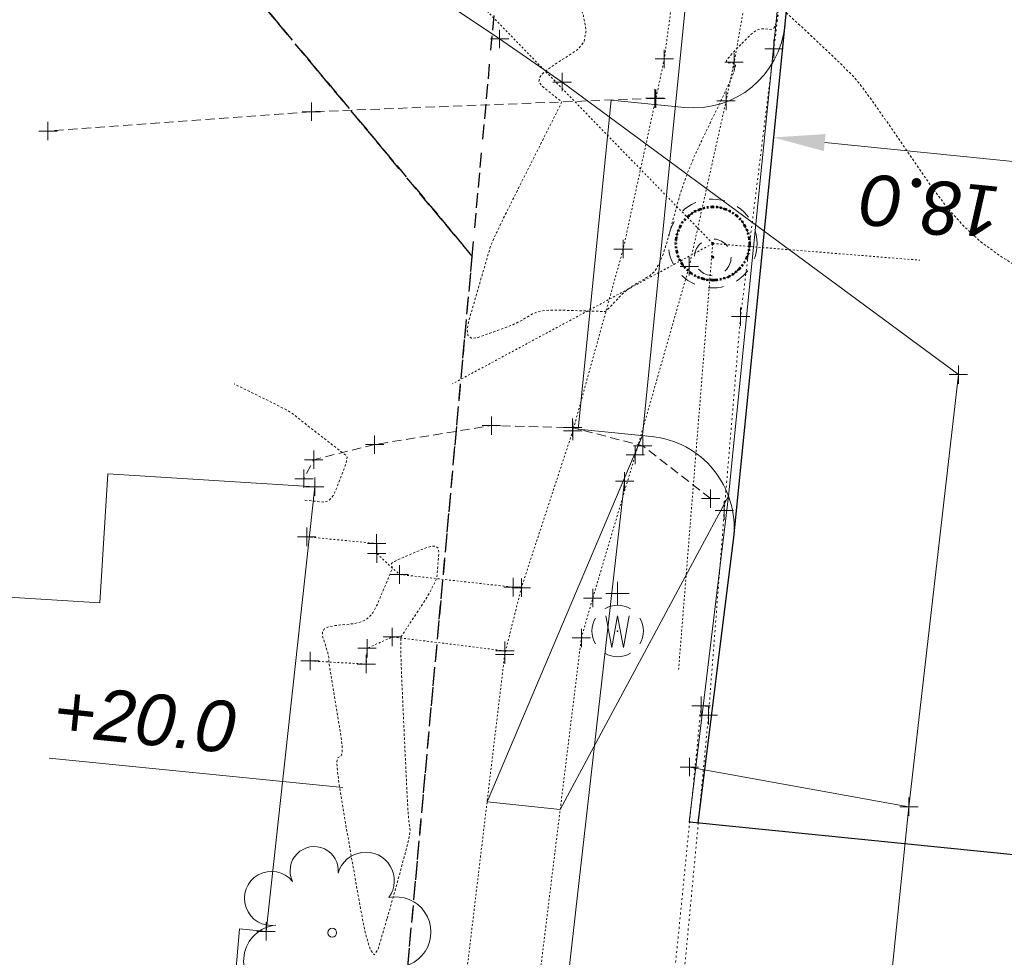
# Model space of a CAD drawing. Header units: feet. Extents: x 1620773 to 1693143, y 557267 to 607752.
# Tile 13 of 256: x 1620880 to 1620934, y 607235 to 607287. Entities that reach past the tile are written whole.
import ezdxf

# ---------------------------------------------------------------- set-up
doc = ezdxf.new("R2010")
doc.units = ezdxf.units.FT
doc.header["$MEASUREMENT"] = 0
for name, pattern in [('DASHED', [0.75, 0.5, -0.25]), ('DGN Style 1', [0.16325, 0.000271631, -0.162979]), ('DGN Style 2', [0.271631, 0.162979, -0.108652]), ('DGN Style 4', [0.434882, 0.217305, -0.108652, 0.000271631, -0.108652]), ('DGN Style 5', [0.190142, 0.081489, -0.108652]), ('DGN Style 6', [0.516643, 0.190142, -0.108652, 0.000271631, -0.108652, 0.000271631, -0.108652]), ('DGN Style 7', [0.543262, 0.244468, -0.108652, 0.081489, -0.108652]), ('drainage01', [1.6, 0.85, -0.75]), ('esmtshex', [4.75, 0.8, -0.325, -0.325, 0.8, -0.3, 0.8, -0.3, 0.8, -0.3]), ('gasex', [0]), ('HIDDEN2', [0.1875, 0.125, -0.0625]), ('rowex', [4.85, 0.8, -0.375, -0.375, 0.8, -0.3, 0.8, -0.3, 0.8, -0.3]), ('waterex', [0])]:
    doc.linetypes.add(name, pattern=pattern)
for name, color, linetype, lineweight in [('BD_X_Building', 241, 'Continuous', 0), ('DR_X_Cells', 151, 'DGN Style 2', 0), ('DR_X_Cells (Construction)', 151, 'DGN Style 2', 0), ('DR_X_Storm_Sewer', 151, 'DGN Style 5', 0), ('DT_X_Contour_Major', 1, 'HIDDEN2', 9), ('GK_Drainage_Nodes', 7, 'Continuous', 53), ('GK_Drainage_Nodes (Construction)', 7, 'Continuous', 53), ('PV_P_Curb', 120, 'Continuous', 13), ('PV_P_Drive', 230, 'Continuous', 13), ('PV_P_EOP', 7, 'Continuous', 30), ('PV_P_Walk', 241, 'Continuous', 13), ('PV_X_Curb', 120, 'DGN Style 1', 0), ('PV_X_Driveway', 1, 'DASHED', 0), ('PV_X_Walk', 120, 'DGN Style 5', 0), ('RW_X_Esmt_SH', 6, 'esmtshex', 30), ('RW_X_Fee_RW', 6, 'rowex', 30), ('SH_Text', 7, 'Continuous', 13), ('UT_X_Gas', 40, 'gasex', 0), ('UT_X_Water', 133, 'waterex', 0), ('UT_X_Water_Cells', 133, 'Continuous', 0), ('UT_X_Water_Cells (Construction)', 133, 'Continuous', 0), ('VG_X_Cells', 3, 'Continuous', 0)]:
    doc.layers.add(name, color=color, linetype=linetype, lineweight=lineweight)
doc.layers.add('SV_X_Shot_Marker (Construction)', color=40, linetype='Continuous', lineweight=0, transparency=0.5)
doc.styles.add('Label - LeftBottom', font='ariali.ttf', dxfattribs={"height": 0.14})
doc.styles.add('P_Slanted-Normal LS 0.50 Masked_0', font='calibrii.ttf')
doc.styles.add('P_Slanted-Normal LS 0.50_0', font='calibrii.ttf')
doc.dimstyles.new('~CivLbl_Leader_Line', dxfattribs={"dimtxt": 0.14, "dimasz": 0.35, "dimexe": 0.07, "dimexo": 0.07, "dimgap": 0.07, "dimtad": 1, "dimdec": 0, "dimzin": 11, "dimdsep": 46, "dimtxsty": 'P_Slanted-Normal LS 0.50_0', "dimcen": 0, "dimse1": 1, "dimse2": 1, "dimaunit": 1, "dimadec": 4, "dimazin": 2, "dimtfac": 1, "dimtdec": 0, "dimtofl": 0, "dimtmove": 1, "dimatfit": 1, "dimldrblk": 'NONE', "dimfxl": 1, "dimtolj": 1, "dimtzin": 11, "dimarcsym": 0})

# ---------------------------------------------------------------- blocks, each defined once
blk = doc.blocks.new('*D6')
at = {"layer": 'Defpoints', "color": 0, "linetype": 'Continuous', "transparency": 16777216}
for p in [(1620940.131, 607285.657), (1620921.459, 607279.966), (1620921.472, 607280.099)]:
    blk.add_point(p, dxfattribs=at)
at = {"layer": 'PV_P_EOP', "color": 7, "linetype": 'Continuous', "lineweight": 0, "transparency": 16777216}
for p, q in [((1620939.991, 607284.264), (1620939.253, 607276.909)), ((1620921.599, 607281.359), (1620921.612, 607281.492)), ((1620936.607, 607278.581), (1620924.258, 607279.82))]:
    blk.add_line(p, q, dxfattribs=at)
at = {"layer": 'PV_P_EOP', "color": 7, "linetype": 'Continuous', "transparency": 16777216}
for points in [[(1620924.212, 607279.355), (1620924.305, 607280.284), (1620921.472, 607280.099)], [(1620936.56, 607278.117), (1620936.654, 607279.046), (1620939.393, 607278.302)]]:
    blk.add_solid(points, dxfattribs=at)
at = {"layer": 'PV_P_EOP', "color": 0, "linetype": 'Continuous', "lineweight": 0, "transparency": 16777216, "insert": (1620930.15, 607276.38), "char_height": 2.8, "attachment_point": 5, "rotation": 174.274, "style": 'P_Slanted-Normal LS 0.50 Masked_0'}
blk.add_mtext('\\A1;18.0', dxfattribs=at)
blk = doc.blocks.new('_None')
blk = doc.blocks.new('SVPT_527')
at = {"layer": 'SV_X_Shot_Marker (Construction)', "transparency": 33554495}
for p, q in [((-0.025, 0), (0.025, 0)), ((0, 0.025), (0, -0.025))]:
    blk.add_line(p, q, dxfattribs=at)
blk.add_point((0, 0), dxfattribs=at)
blk = doc.blocks.new('SVPT_529')
at = {"layer": 'SV_X_Shot_Marker (Construction)', "transparency": 33554495}
for p, q in [((-0.025, 0), (0.025, 0)), ((0, 0.025), (0, -0.025))]:
    blk.add_line(p, q, dxfattribs=at)
blk.add_point((0, 0), dxfattribs=at)
blk = doc.blocks.new('SVPT_530')
at = {"layer": 'SV_X_Shot_Marker (Construction)', "transparency": 33554495}
for p, q in [((-0.025, 0), (0.025, 0)), ((0, 0.025), (0, -0.025))]:
    blk.add_line(p, q, dxfattribs=at)
blk.add_point((0, 0), dxfattribs=at)
blk = doc.blocks.new('SVPT_531')
at = {"layer": 'SV_X_Shot_Marker (Construction)', "transparency": 33554495}
for p, q in [((-0.025, 0), (0.025, 0)), ((0, 0.025), (0, -0.025))]:
    blk.add_line(p, q, dxfattribs=at)
blk.add_point((0, 0), dxfattribs=at)
blk = doc.blocks.new('SVPT_532')
at = {"layer": 'SV_X_Shot_Marker (Construction)', "transparency": 33554495}
for p, q in [((-0.025, 0), (0.025, 0)), ((0, 0.025), (0, -0.025))]:
    blk.add_line(p, q, dxfattribs=at)
blk.add_point((0, 0), dxfattribs=at)
blk = doc.blocks.new('SVPT_533')
at = {"layer": 'SV_X_Shot_Marker (Construction)', "transparency": 33554495}
for p, q in [((-0.025, 0), (0.025, 0)), ((0, 0.025), (0, -0.025))]:
    blk.add_line(p, q, dxfattribs=at)
blk.add_point((0, 0), dxfattribs=at)
blk = doc.blocks.new('SVPT_534')
at = {"layer": 'SV_X_Shot_Marker (Construction)', "transparency": 33554495}
for p, q in [((-0.025, 0), (0.025, 0)), ((0, 0.025), (0, -0.025))]:
    blk.add_line(p, q, dxfattribs=at)
blk.add_point((0, 0), dxfattribs=at)
blk = doc.blocks.new('SVPT_535')
at = {"layer": 'SV_X_Shot_Marker (Construction)', "transparency": 33554495}
for p, q in [((-0.025, 0), (0.025, 0)), ((0, 0.025), (0, -0.025))]:
    blk.add_line(p, q, dxfattribs=at)
blk.add_point((0, 0), dxfattribs=at)
blk = doc.blocks.new('SVPT_536')
at = {"layer": 'SV_X_Shot_Marker (Construction)', "transparency": 33554495}
for p, q in [((-0.025, 0), (0.025, 0)), ((0, 0.025), (0, -0.025))]:
    blk.add_line(p, q, dxfattribs=at)
blk.add_point((0, 0), dxfattribs=at)
blk = doc.blocks.new('SVPT_537')
at = {"layer": 'SV_X_Shot_Marker (Construction)', "transparency": 33554495}
for p, q in [((-0.025, 0), (0.025, 0)), ((0, 0.025), (0, -0.025))]:
    blk.add_line(p, q, dxfattribs=at)
blk.add_point((0, 0), dxfattribs=at)
blk = doc.blocks.new('SVPT_538')
at = {"layer": 'SV_X_Shot_Marker (Construction)', "transparency": 33554495}
for p, q in [((-0.025, 0), (0.025, 0)), ((0, 0.025), (0, -0.025))]:
    blk.add_line(p, q, dxfattribs=at)
blk.add_point((0, 0), dxfattribs=at)
blk = doc.blocks.new('SVPT_539')
at = {"layer": 'SV_X_Shot_Marker (Construction)', "transparency": 33554495}
for p, q in [((0, 0.025), (0, -0.025)), ((-0.025, 0), (0.025, 0))]:
    blk.add_line(p, q, dxfattribs=at)
blk.add_point((0, 0), dxfattribs=at)
blk = doc.blocks.new('SVPT_540')
at = {"layer": 'SV_X_Shot_Marker (Construction)', "transparency": 33554495}
for p, q in [((-0.025, 0), (0.025, 0)), ((0, 0.025), (0, -0.025))]:
    blk.add_line(p, q, dxfattribs=at)
blk.add_point((0, 0), dxfattribs=at)
blk = doc.blocks.new('SVPT_541')
at = {"layer": 'SV_X_Shot_Marker (Construction)', "transparency": 33554495}
for p, q in [((-0.025, 0), (0.025, 0)), ((0, 0.025), (0, -0.025))]:
    blk.add_line(p, q, dxfattribs=at)
blk.add_point((0, 0), dxfattribs=at)
blk = doc.blocks.new('SVPT_542')
at = {"layer": 'SV_X_Shot_Marker (Construction)', "transparency": 33554495}
for p, q in [((-0.025, 0), (0.025, 0)), ((0, 0.025), (0, -0.025))]:
    blk.add_line(p, q, dxfattribs=at)
blk.add_point((0, 0), dxfattribs=at)
blk = doc.blocks.new('SVPT_543')
at = {"layer": 'SV_X_Shot_Marker (Construction)', "transparency": 33554495}
for p, q in [((-0.025, 0), (0.025, 0)), ((0, 0.025), (0, -0.025))]:
    blk.add_line(p, q, dxfattribs=at)
blk.add_point((0, 0), dxfattribs=at)
blk = doc.blocks.new('SVPT_544')
at = {"layer": 'SV_X_Shot_Marker (Construction)', "transparency": 33554495}
for p, q in [((-0.025, 0), (0.025, 0)), ((0, 0.025), (0, -0.025))]:
    blk.add_line(p, q, dxfattribs=at)
blk.add_point((0, 0), dxfattribs=at)
blk = doc.blocks.new('SVPT_622')
at = {"layer": 'SV_X_Shot_Marker (Construction)', "transparency": 33554495}
for p, q in [((-0.025, 0), (0.025, 0)), ((0, 0.025), (0, -0.025))]:
    blk.add_line(p, q, dxfattribs=at)
blk.add_point((0, 0), dxfattribs=at)
blk = doc.blocks.new('SVPT_623')
at = {"layer": 'SV_X_Shot_Marker (Construction)', "transparency": 33554495}
for p, q in [((-0.025, 0), (0.025, 0)), ((0, 0.025), (0, -0.025))]:
    blk.add_line(p, q, dxfattribs=at)
blk.add_point((0, 0), dxfattribs=at)
blk = doc.blocks.new('TREE_2')
at = {"layer": 'VG_X_Cells', "color": 3, "linetype": 'Continuous', "lineweight": 0}
blk.add_circle((0, 0), 0.012, dxfattribs=at)
for centre, radius, start, end in [((-0.0492, 0.1684), 0.0658, 354.0047, 205.9741), ((0.0913, 0.1415), 0.0776, 323.83, 165.0376), ((-0.1655, 0.0932), 0.0735, 39.0625, 279.5412), ((0.173, 0.0018), 0.0957, 259.1453, 101.4596), ((-0.1427, -0.0774), 0.0987, 96.1722, 320.5737), ((0.0473, -0.1303), 0.1142, 184.9476, 19.4572)]:
    blk.add_arc(centre, radius, start, end, dxfattribs=at)
blk = doc.blocks.new('SVPT_624')
at = {"layer": 'SV_X_Shot_Marker (Construction)', "transparency": 33554495}
for p, q in [((-0.025, 0), (0.025, 0)), ((0, 0.025), (0, -0.025))]:
    blk.add_line(p, q, dxfattribs=at)
blk.add_point((0, 0), dxfattribs=at)
blk = doc.blocks.new('SVPT_625')
at = {"layer": 'SV_X_Shot_Marker (Construction)', "transparency": 33554495}
for p, q in [((-0.025, 0), (0.025, 0)), ((0, 0.025), (0, -0.025))]:
    blk.add_line(p, q, dxfattribs=at)
blk.add_point((0, 0), dxfattribs=at)
blk = doc.blocks.new('SVPT_626')
at = {"layer": 'SV_X_Shot_Marker (Construction)', "transparency": 33554495}
for p, q in [((-0.025, 0), (0.025, 0)), ((0, 0.025), (0, -0.025))]:
    blk.add_line(p, q, dxfattribs=at)
blk.add_point((0, 0), dxfattribs=at)
blk = doc.blocks.new('SVPT_627')
at = {"layer": 'SV_X_Shot_Marker (Construction)', "transparency": 33554495}
for p, q in [((0, 0.025), (0, -0.025)), ((-0.025, 0), (0.025, 0))]:
    blk.add_line(p, q, dxfattribs=at)
blk.add_point((0, 0), dxfattribs=at)
blk = doc.blocks.new('SVPT_628')
at = {"layer": 'SV_X_Shot_Marker (Construction)', "transparency": 33554495}
for p, q in [((-0.025, 0), (0.025, 0)), ((0, 0.025), (0, -0.025))]:
    blk.add_line(p, q, dxfattribs=at)
blk.add_point((0, 0), dxfattribs=at)
blk = doc.blocks.new('SVPT_629')
at = {"layer": 'SV_X_Shot_Marker (Construction)', "transparency": 33554495}
for p, q in [((-0.025, 0), (0.025, 0)), ((0, 0.025), (0, -0.025))]:
    blk.add_line(p, q, dxfattribs=at)
blk.add_point((0, 0), dxfattribs=at)
blk = doc.blocks.new('SVPT_630')
at = {"layer": 'SV_X_Shot_Marker (Construction)', "transparency": 33554495}
for p, q in [((-0.025, 0), (0.025, 0)), ((0, 0.025), (0, -0.025))]:
    blk.add_line(p, q, dxfattribs=at)
blk.add_point((0, 0), dxfattribs=at)
blk = doc.blocks.new('SVPT_631')
at = {"layer": 'SV_X_Shot_Marker (Construction)', "transparency": 33554495}
for p, q in [((0, 0.025), (0, -0.025)), ((-0.025, 0), (0.025, 0))]:
    blk.add_line(p, q, dxfattribs=at)
blk.add_point((0, 0), dxfattribs=at)
blk = doc.blocks.new('SVPT_632')
at = {"layer": 'SV_X_Shot_Marker (Construction)', "transparency": 33554495}
for p, q in [((-0.025, 0), (0.025, 0)), ((0, 0.025), (0, -0.025))]:
    blk.add_line(p, q, dxfattribs=at)
blk.add_point((0, 0), dxfattribs=at)
blk = doc.blocks.new('SVPT_633')
at = {"layer": 'SV_X_Shot_Marker (Construction)', "transparency": 33554495}
for p, q in [((-0.025, 0), (0.025, 0)), ((0, 0.025), (0, -0.025))]:
    blk.add_line(p, q, dxfattribs=at)
blk.add_point((0, 0), dxfattribs=at)
blk = doc.blocks.new('SVPT_634')
at = {"layer": 'SV_X_Shot_Marker (Construction)', "transparency": 33554495}
for p, q in [((-0.025, 0), (0.025, 0)), ((0, 0.025), (0, -0.025))]:
    blk.add_line(p, q, dxfattribs=at)
blk.add_point((0, 0), dxfattribs=at)
blk = doc.blocks.new('SVPT_635')
at = {"layer": 'SV_X_Shot_Marker (Construction)', "transparency": 33554495}
for p, q in [((-0.025, 0), (0.025, 0)), ((0, 0.025), (0, -0.025))]:
    blk.add_line(p, q, dxfattribs=at)
blk.add_point((0, 0), dxfattribs=at)
blk = doc.blocks.new('SVPT_636')
at = {"layer": 'SV_X_Shot_Marker (Construction)', "transparency": 33554495}
for p, q in [((-0.025, 0), (0.025, 0)), ((0, 0.025), (0, -0.025))]:
    blk.add_line(p, q, dxfattribs=at)
blk.add_point((0, 0), dxfattribs=at)
blk = doc.blocks.new('SVPT_637')
at = {"layer": 'SV_X_Shot_Marker (Construction)', "transparency": 33554495}
for p, q in [((-0.025, 0), (0.025, 0)), ((0, 0.025), (0, -0.025))]:
    blk.add_line(p, q, dxfattribs=at)
blk.add_point((0, 0), dxfattribs=at)
blk = doc.blocks.new('SVPT_638')
at = {"layer": 'SV_X_Shot_Marker (Construction)', "transparency": 33554495}
for p, q in [((-0.025, 0), (0.025, 0)), ((0, 0.025), (0, -0.025))]:
    blk.add_line(p, q, dxfattribs=at)
blk.add_point((0, 0), dxfattribs=at)
blk = doc.blocks.new('SVPT_639')
at = {"layer": 'SV_X_Shot_Marker (Construction)', "transparency": 33554495}
for p, q in [((-0.025, 0), (0.025, 0)), ((0, 0.025), (0, -0.025))]:
    blk.add_line(p, q, dxfattribs=at)
blk.add_point((0, 0), dxfattribs=at)
blk = doc.blocks.new('SVPT_640')
at = {"layer": 'SV_X_Shot_Marker (Construction)', "transparency": 33554495}
for p, q in [((-0.025, 0), (0.025, 0)), ((0, 0.025), (0, -0.025))]:
    blk.add_line(p, q, dxfattribs=at)
blk.add_point((0, 0), dxfattribs=at)
blk = doc.blocks.new('SVPT_641')
at = {"layer": 'SV_X_Shot_Marker (Construction)', "transparency": 33554495}
for p, q in [((-0.025, 0), (0.025, 0)), ((0, 0.025), (0, -0.025))]:
    blk.add_line(p, q, dxfattribs=at)
blk.add_point((0, 0), dxfattribs=at)
blk = doc.blocks.new('SVPT_642')
at = {"layer": 'SV_X_Shot_Marker (Construction)', "transparency": 33554495}
for p, q in [((-0.025, 0), (0.025, 0)), ((0, 0.025), (0, -0.025))]:
    blk.add_line(p, q, dxfattribs=at)
blk.add_point((0, 0), dxfattribs=at)
blk = doc.blocks.new('SVPT_643')
at = {"layer": 'SV_X_Shot_Marker (Construction)', "transparency": 33554495}
for p, q in [((-0.025, 0), (0.025, 0)), ((0, 0.025), (0, -0.025))]:
    blk.add_line(p, q, dxfattribs=at)
blk.add_point((0, 0), dxfattribs=at)
blk = doc.blocks.new('MH3-48D-X_4')
at = {"layer": 'DR_X_Cells', "color": 151, "linetype": 'drainage01', "lineweight": 0}
for centre, radius in [((0, 0), 2.417), ((0, -0.75), 1)]:
    blk.add_circle(centre, radius, dxfattribs=at)
at = {"layer": 'DR_X_Cells (Construction)', "color": 20, "linetype": 'drainage01', "lineweight": 0}
blk.add_circle((0, 0), 2, dxfattribs=at)
at = {"layer": 'GK_Drainage_Nodes (Construction)', "color": 61, "linetype": 'DGN Style 6', "lineweight": 53}
blk.add_circle((0, 0), 2, dxfattribs=at)
at = {"layer": 'GK_Drainage_Nodes (Construction)', "color": 21, "linetype": 'DGN Style 2', "lineweight": 53}
blk.add_point((0, 2), dxfattribs=at)
at = {"layer": 'GK_Drainage_Nodes (Construction)', "color": 151, "linetype": 'DGN Style 7', "lineweight": 53}
blk.add_point((0, 0), dxfattribs=at)
at = {"layer": 'GK_Drainage_Nodes (Construction)', "color": 40, "linetype": 'DGN Style 4', "lineweight": 53}
blk.add_point((0, 0), dxfattribs=at)
at = {"layer": 'GK_Drainage_Nodes (Construction)', "color": 21, "linetype": 'DGN Style 5', "lineweight": 53}
blk.add_point((0, -0.75), dxfattribs=at)
at = {"layer": 'GK_Drainage_Nodes (Construction)', "color": 223, "linetype": 'DGN Style 1', "lineweight": 53}
blk.add_point((0, -2), dxfattribs=at)
blk = doc.blocks.new('SVPT_1075')
at = {"layer": 'SV_X_Shot_Marker (Construction)', "transparency": 33554495}
for p, q in [((-0.025, 0), (0.025, 0)), ((0, 0.025), (0, -0.025))]:
    blk.add_line(p, q, dxfattribs=at)
blk.add_point((0, 0), dxfattribs=at)
blk = doc.blocks.new('SVPT_1076')
at = {"layer": 'SV_X_Shot_Marker (Construction)', "transparency": 33554495}
for p, q in [((-0.025, 0), (0.025, 0)), ((0, 0.025), (0, -0.025))]:
    blk.add_line(p, q, dxfattribs=at)
blk.add_point((0, 0), dxfattribs=at)
blk = doc.blocks.new('SVPT_1077')
at = {"layer": 'SV_X_Shot_Marker (Construction)', "transparency": 33554495}
for p, q in [((-0.025, 0), (0.025, 0)), ((0, 0.025), (0, -0.025))]:
    blk.add_line(p, q, dxfattribs=at)
blk.add_point((0, 0), dxfattribs=at)
blk = doc.blocks.new('SVPT_1078')
at = {"layer": 'SV_X_Shot_Marker (Construction)', "transparency": 33554495}
for p, q in [((-0.025, 0), (0.025, 0)), ((0, 0.025), (0, -0.025))]:
    blk.add_line(p, q, dxfattribs=at)
blk.add_point((0, 0), dxfattribs=at)
blk = doc.blocks.new('SVPT_1079')
at = {"layer": 'SV_X_Shot_Marker (Construction)', "transparency": 33554495}
for p, q in [((-0.025, 0), (0.025, 0)), ((0, 0.025), (0, -0.025))]:
    blk.add_line(p, q, dxfattribs=at)
blk.add_point((0, 0), dxfattribs=at)
blk = doc.blocks.new('SVPT_1080')
at = {"layer": 'SV_X_Shot_Marker (Construction)', "transparency": 33554495}
for p, q in [((-0.025, 0), (0.025, 0)), ((0, 0.025), (0, -0.025))]:
    blk.add_line(p, q, dxfattribs=at)
blk.add_point((0, 0), dxfattribs=at)
blk = doc.blocks.new('SVPT_1119')
at = {"layer": 'SV_X_Shot_Marker (Construction)', "transparency": 33554495}
for p, q in [((-0.025, 0), (0.025, 0)), ((0, 0.025), (0, -0.025))]:
    blk.add_line(p, q, dxfattribs=at)
blk.add_point((0, 0), dxfattribs=at)
blk = doc.blocks.new('WGV')
at = {"layer": 'UT_X_Water_Cells', "color": 133, "linetype": 'Continuous', "lineweight": 0}
for p, q in [((0, 0.07), (0, 0.1336)), ((0.0318, 0.1018), (-0.0318, 0.1018))]:
    blk.add_line(p, q, dxfattribs=at)
at = {"layer": 'UT_X_Water_Cells', "color": 133, "linetype": 'Continuous', "lineweight": 0, "flags": 128}
blk.add_lwpolyline([(-0.0318, 0.041), (-0.0159, -0.0452), (0, 0.041), (0.016, -0.0452), (0.0318, 0.041)], dxfattribs=at)
at = {"layer": 'UT_X_Water_Cells', "color": 133, "linetype": 'Continuous', "lineweight": 0}
for start, end in [(60.0184, 120.0157), (330.0184, 29.9816), (239.9843, 299.9816)]:
    blk.add_arc((0, 0.0001), 0.07, start, end, dxfattribs=at)
at = {"layer": 'UT_X_Water_Cells', "color": 133, "linetype": 'Continuous', "lineweight": 0, "extrusion": (0, 0, -1)}
blk.add_arc((0, 0.0001), 0.07, 330.0184, 29.9816, dxfattribs=at)
at = {"layer": 'UT_X_Water_Cells (Construction)', "color": 133, "linetype": 'Continuous', "lineweight": 30}
blk.add_point((0, 0), dxfattribs=at)

msp = doc.modelspace()

# ---------------------------------------------------------------- linework, layer by layer
at = {"layer": 'BD_X_Building'}
for p, q in [((1620884.789, 607254.767), (1620885.222, 607261.785)), ((1620885.222, 607261.785), (1620896.492, 607261.089)), ((1620854.589, 607256.632), (1620884.789, 607254.767)), ((1620891.219, 607224.001), (1620892.402, 607237.022)), ((1620892.402, 607237.022), (1620893.84, 607236.891))]:
    msp.add_line(p, q, dxfattribs=at)
at = {"layer": 'BD_X_Building', "flags": 128}
msp.add_lwpolyline([(1620896.492, 607261.089), (1620893.84, 607236.891)], dxfattribs=at)
at = {"layer": 'DR_X_Storm_Sewer'}
for q in [(1620881.245, 607312.333), (1620903.987, 607266.69), (1620916.301, 607251.117), (1620929.446, 607273.418)]:
    msp.add_line((1620918.16, 607274.325), q, dxfattribs=at)
at = {"layer": 'DT_X_Contour_Major', "elevation": 1055, "flags": 128}
for points in [[(1620931.858, 607322.135), (1620929.193, 607320.946), (1620927.216, 607320.065), (1620925.928, 607319.492), (1620925.328, 607319.226), (1620924.647, 607318.926), (1620924.296, 607318.771), (1620923.754, 607318.53), (1620923.02, 607318.203), (1620922.094, 607317.791), (1620919.371, 607316.576), (1620918.378, 607316.132), (1620917.441, 607315.709), (1620916.56, 607315.309), (1620915.734, 607314.93), (1620913.608, 607313.95), (1620912.893, 607313.621), (1620912.344, 607313.37), (1620911.96, 607313.197), (1620911.743, 607313.101), (1620911.383, 607312.949), (1620911.264, 607312.898), (1620911.179, 607312.861), (1620911.127, 607312.836), (1620911.107, 607312.825), (1620911.099, 607312.813), (1620911.06, 607312.793), (1620910.949, 607312.742), (1620910.766, 607312.661), (1620910.51, 607312.55), (1620909.181, 607311.971), (1620909.14, 607311.954), (1620909.12, 607311.945), (1620909.153, 607311.831), (1620909.167, 607311.787), (1620909.193, 607311.703), (1620909.233, 607311.579), (1620909.286, 607311.416), (1620909.565, 607310.563), (1620909.578, 607310.56), (1620909.615, 607310.576), (1620909.72, 607310.626), (1620909.893, 607310.709), (1620910.135, 607310.827), (1620910.87, 607311.185), (1620911.122, 607311.304), (1620911.328, 607311.391), (1620911.488, 607311.446), (1620911.601, 607311.469), (1620912.021, 607311.504), (1620911.905, 607311.334), (1620911.876, 607311.297), (1620911.839, 607311.258), (1620911.794, 607311.218), (1620911.741, 607311.177), (1620911.476, 607310.982), (1620911.415, 607310.341), (1620911.432, 607310.095), (1620911.507, 607309.631), (1620911.642, 607308.95), (1620911.835, 607308.052), (1620912.428, 607305.365), (1620912.593, 607304.44), (1620912.644, 607303.679), (1620912.58, 607303.082), (1620912.401, 607302.649), (1620911.773, 607301.715), (1620911.545, 607301.312), (1620911.332, 607300.806), (1620911.135, 607300.197), (1620910.953, 607299.484), (1620910.49, 607297.445), (1620910.3, 607296.722), (1620910.079, 607296.083), (1620909.826, 607295.526), (1620909.542, 607295.052), (1620908.743, 607293.901), (1620908.549, 607293.382), (1620908.567, 607292.689), (1620908.798, 607291.822), (1620909.24, 607290.781), (1620910.702, 607287.772), (1620911.118, 607286.744), (1620911.267, 607285.914), (1620911.151, 607285.283), (1620910.769, 607284.852), (1620909.395, 607283.966), (1620908.974, 607283.651), (1620908.741, 607283.372), (1620908.696, 607283.129), (1620908.839, 607282.92), (1620909.946, 607282.031), (1620907.282, 607276.734), (1620906.776, 607275.717), (1620906.398, 607274.935), (1620906.15, 607274.389), (1620906.03, 607274.078), (1620905.882, 607273.564), (1620905.81, 607273.316), (1620905.706, 607272.956), (1620905.568, 607272.484), (1620905.398, 607271.9), (1620904.9, 607270.196), (1620904.79, 607269.655), (1620904.834, 607269.312), (1620905.032, 607269.167), (1620905.383, 607269.219), (1620906.525, 607269.621), (1620906.925, 607269.768), (1620907.27, 607269.908), (1620907.558, 607270.041), (1620907.791, 607270.166), (1620908.339, 607270.491), (1620908.585, 607270.596), (1620908.915, 607270.666), (1620909.326, 607270.701), (1620909.821, 607270.701), (1620911.25, 607270.656), (1620911.72, 607270.642), (1620912.056, 607270.633), (1620912.26, 607270.63), (1620912.331, 607270.632), (1620912.351, 607270.653), (1620913.156, 607271.492), (1620913.34, 607271.668), (1620913.547, 607271.839), (1620913.777, 607272.003), (1620914.029, 607272.162), (1620914.733, 607272.576), (1620914.99, 607272.809), (1620915.235, 607273.199), (1620915.466, 607273.745), (1620915.683, 607274.447), (1620916.247, 607276.528), (1620916.486, 607277.324), (1620916.783, 607278.152), (1620917.136, 607279.01), (1620917.546, 607279.9), (1620918.715, 607282.316), (1620919.084, 607283.109), (1620919.313, 607283.677), (1620919.403, 607284.021), (1620919.353, 607284.14), (1620919.036, 607284.157), (1620918.943, 607284.175), (1620918.903, 607284.22), (1620918.915, 607284.289), (1620918.981, 607284.383), (1620919.226, 607284.669), (1620919.328, 607284.784), (1620919.453, 607284.917), (1620919.599, 607285.066), (1620919.767, 607285.233), (1620920.244, 607285.699), (1620920.418, 607285.851), (1620920.583, 607285.954), (1620920.738, 607286.01), (1620920.884, 607286.019), (1620921.26, 607285.978), (1620921.388, 607285.989), (1620921.49, 607286.053), (1620921.565, 607286.17), (1620921.614, 607286.34), (1620921.781, 607287.258), (1620923.998, 607285.182), (1620924.438, 607284.768), (1620924.809, 607284.416), (1620925.11, 607284.125), (1620925.341, 607283.896), (1620925.864, 607283.367), (1620926.139, 607283.044), (1620926.571, 607282.47), (1620927.161, 607281.646), (1620927.909, 607280.571), (1620930.112, 607277.371), (1620930.96, 607276.241), (1620931.849, 607275.251), (1620932.78, 607274.402), (1620933.753, 607273.693), (1620938.392, 607270.711), (1620941.976, 607272.442), (1620942.827, 607272.86), (1620943.843, 607273.371), (1620945.025, 607273.974), (1620946.372, 607274.671), (1620950.185, 607276.654), (1620951.461, 607277.317), (1620952.43, 607277.82), (1620953.093, 607278.163), (1620953.449, 607278.346), (1620953.99, 607278.62), (1620954.228, 607278.753), (1620954.539, 607278.947), (1620954.921, 607279.201), (1620955.375, 607279.517), (1620957.661, 607281.129), (1620957.71, 607281.204), (1620957.718, 607281.161), (1620957.724, 607280.999), (1620957.726, 607280.718), (1620957.724, 607280.319), (1620957.716, 607279.095), (1620957.714, 607278.671), (1620957.715, 607278.317), (1620957.718, 607278.032), (1620957.725, 607277.817), (1620957.744, 607277.337), (1620957.751, 607277.178), (1620957.757, 607277.065), (1620957.761, 607276.995), (1620957.765, 607276.97), (1620957.778, 607276.955), (1620960.226, 607273.133), (1620960.734, 607272.268), (1620961.208, 607271.31), (1620961.649, 607270.26), (1620962.055, 607269.117), (1620963.874, 607263.569), (1620963.757, 607261.146), (1620963.789, 607260.737), (1620963.935, 607260.55), (1620964.195, 607260.584), (1620964.569, 607260.839), (1620966.582, 607262.548), (1620966.947, 607265.049), (1620967.057, 607265.501), (1620967.229, 607265.785), (1620967.463, 607265.901), (1620967.761, 607265.848), (1620968.637, 607265.483), (1620968.959, 607265.404), (1620969.267, 607265.44), (1620969.562, 607265.592), (1620969.842, 607265.859), (1620970.573, 607266.725), (1620970.802, 607267.037), (1620970.942, 607267.323), (1620970.993, 607267.583), (1620970.955, 607267.817), (1620970.735, 607268.407), (1620970.655, 607268.616), (1620970.581, 607268.799), (1620970.511, 607268.956), (1620970.447, 607269.088), (1620970.283, 607269.406), (1620970.237, 607269.555), (1620970.222, 607269.761), (1620970.238, 607270.026), (1620970.285, 607270.348), (1620970.451, 607271.286), (1620970.547, 607271.63), (1620970.709, 607271.959), (1620970.937, 607272.273), (1620971.231, 607272.573), (1620972.104, 607273.352), (1620972.401, 607273.648), (1620972.636, 607273.952), (1620972.81, 607274.263), (1620972.923, 607274.582), (1620973.305, 607276.088), (1620975.411, 607282.553), (1620975.856, 607284.006), (1620976.288, 607285.595), (1620976.708, 607287.319), (1620977.116, 607289.178), (1620978.185, 607294.316), (1620978.545, 607296.128), (1620978.822, 607297.707), (1620979.017, 607299.056), (1620979.13, 607300.173), (1620979.319, 607302.842), (1620979.411, 607303.773), (1620979.544, 607304.562), (1620979.718, 607305.21), (1620979.934, 607305.716), (1620981.038, 607307.752), (1620979.526, 607310.249), (1620979.245, 607310.725), (1620979.049, 607311.082), (1620978.938, 607311.321), (1620978.912, 607311.442), (1620978.956, 607311.606), (1620979.026, 607311.719), (1620979.202, 607311.938), (1620979.486, 607312.262), (1620979.876, 607312.691), (1620981.059, 607313.975), (1620981.463, 607314.416), (1620981.79, 607314.776), (1620982.038, 607315.055), (1620982.209, 607315.252), (1620982.823, 607315.987), (1620982.97, 607317.488), (1620983.006, 607317.835), (1620983.049, 607318.236), (1620983.1, 607318.689), (1620983.159, 607319.194), (1620983.326, 607320.612), (1620983.446, 607321.183), (1620983.681, 607321.834), (1620984.03, 607322.565), (1620984.493, 607323.376), (1620986.923, 607327.344), (1620985.429, 607328.325), (1620985.203, 607328.546), (1620985.165, 607328.791), (1620985.314, 607329.058), (1620985.652, 607329.348), (1620986.804, 607330.153), (1620987.029, 607330.528), (1620986.84, 607331.05), (1620986.238, 607331.719), (1620985.222, 607332.534), (1620981.959, 607334.905), (1620980.854, 607335.76), (1620979.983, 607336.547), (1620979.348, 607337.266), (1620978.949, 607337.917), (1620978.196, 607339.563), (1620977.946, 607340.107), (1620977.759, 607340.503), (1620977.636, 607340.753), (1620977.577, 607340.856), (1620977.447, 607340.992), (1620977.849, 607341.226), (1620978.155, 607341.395), (1620978.213, 607341.428), (1620978.257, 607341.454), (1620978.285, 607341.474), (1620978.299, 607341.486), (1620978.33, 607341.529), (1620978.403, 607341.575), (1620978.416, 607341.584), (1620978.422, 607341.59), (1620978.423, 607341.595), (1620978.418, 607341.597), (1620978.382, 607341.602), (1620978.383, 607341.618), (1620978.384, 607341.649), (1620978.381, 607341.655), (1620978.371, 607341.662), (1620978.356, 607341.668), (1620978.334, 607341.675), (1620978.266, 607341.692), (1620978.235, 607341.719), (1620978.193, 607341.787), (1620978.139, 607341.896), (1620978.073, 607342.045), (1620977.742, 607342.838), (1620977.803, 607342.876), (1620977.812, 607342.882), (1620977.812, 607342.883), (1620977.805, 607342.88), (1620977.788, 607342.873), (1620977.734, 607342.846), (1620977.676, 607342.818), (1620977.546, 607342.755), (1620977.342, 607342.656), (1620977.065, 607342.521), (1620976.227, 607342.114), (1620975.952, 607341.982), (1620975.754, 607341.891), (1620975.635, 607341.841), (1620975.593, 607341.833), (1620975.584, 607341.864), (1620975.567, 607341.868), (1620975.523, 607341.856), (1620975.451, 607341.828), (1620975.352, 607341.784), (1620975.05, 607341.646), (1620974.879, 607341.564), (1620974.594, 607341.424), (1620974.193, 607341.226), (1620973.678, 607340.969), (1620972.15, 607340.206), (1620971.644, 607339.953), (1620971.27, 607339.766), (1620971.03, 607339.647), (1620970.923, 607339.594), (1620970.815, 607339.542), (1620970.758, 607339.516), (1620970.669, 607339.474), (1620970.547, 607339.418), (1620970.391, 607339.348), (1620969.934, 607339.14), (1620969.409, 607338.904), (1620968.177, 607338.354), (1620966.237, 607337.488), (1620963.59, 607336.308), (1620955.589, 607332.739), (1620952.94, 607331.558), (1620950.992, 607330.689), (1620949.746, 607330.132), (1620949.202, 607329.889), (1620948.688, 607329.657), (1620948.474, 607329.56), (1620948.218, 607329.445), (1620947.921, 607329.311), (1620947.582, 607329.158), (1620946.623, 607328.724), (1620945.932, 607328.414), (1620944.579, 607327.809), (1620942.563, 607326.909), (1620939.884, 607325.714), (1620931.858, 607322.135)], [(1620895.958, 607260.358), (1620896.949, 607260.255), (1620897.153, 607260.283), (1620897.339, 607260.409), (1620897.509, 607260.634), (1620897.66, 607260.957), (1620898.042, 607261.952), (1620898.161, 607262.283), (1620898.232, 607262.53), (1620898.254, 607262.694), (1620898.227, 607262.773), (1620897.991, 607262.948), (1620896.5, 607264.107), (1620896.207, 607264.335), (1620895.965, 607264.524), (1620895.775, 607264.674), (1620895.638, 607264.784), (1620895.339, 607265.025), (1620895.185, 607265.131), (1620894.945, 607265.271), (1620894.62, 607265.444), (1620894.21, 607265.649), (1620892.098, 607266.686)], [(1620900.428, 607237.59), (1620900.605, 607238.197), (1620900.771, 607238.778), (1620900.926, 607239.332), (1620901.07, 607239.86), (1620901.442, 607241.232), (1620901.561, 607241.698), (1620901.64, 607242.067), (1620901.678, 607242.338), (1620901.676, 607242.513), (1620901.618, 607242.849), (1620901.593, 607243.092), (1620901.561, 607243.569), (1620901.522, 607244.279), (1620901.476, 607245.223), (1620901.344, 607248.051), (1620901.3, 607249.018), (1620901.265, 607249.796), (1620901.239, 607250.386), (1620901.223, 607250.788), (1620901.192, 607251.608), (1620901.183, 607251.889), (1620901.176, 607252.116), (1620901.173, 607252.289), (1620901.174, 607252.408), (1620901.181, 607252.654), (1620901.182, 607252.735), (1620901.181, 607252.794), (1620901.179, 607252.831), (1620901.174, 607252.845), (1620901.147, 607252.86), (1620902.217, 607254.48), (1620902.427, 607254.8), (1620902.596, 607255.069), (1620902.724, 607255.284), (1620902.813, 607255.448), (1620903.131, 607256.087), (1620903.251, 607257.484), (1620903.223, 607257.725), (1620903.089, 607257.849), (1620902.848, 607257.856), (1620902.499, 607257.745), (1620901.429, 607257.296), (1620901.079, 607257.143), (1620900.834, 607257.02), (1620900.693, 607256.929), (1620900.656, 607256.869), (1620900.728, 607256.659), (1620899.861, 607254.608), (1620899.647, 607254.219), (1620899.378, 607253.928), (1620899.053, 607253.737), (1620898.673, 607253.645), (1620897.584, 607253.532), (1620897.237, 607253.465), (1620897.01, 607253.348), (1620896.904, 607253.181), (1620896.919, 607252.964), (1620897.12, 607252.32), (1620897.186, 607252.103), (1620897.232, 607251.936), (1620897.259, 607251.818), (1620897.266, 607251.751), (1620897.252, 607251.551), (1620897.838, 607248.045), (1620897.937, 607247.382), (1620897.986, 607246.895), (1620897.984, 607246.584), (1620897.93, 607246.45), (1620897.719, 607246.326), (1620897.688, 607246.07), (1620897.752, 607245.392), (1620897.911, 607244.293), (1620898.167, 607242.773), (1620898.975, 607238.158), (1620899.262, 607236.721), (1620899.52, 607235.872), (1620899.747, 607235.61), (1620899.944, 607235.937), (1620900.428, 607237.59)]]:
    msp.add_lwpolyline(points, dxfattribs=at)
at = {"layer": 'PV_P_Curb'}
for p, q in [((1620919.025, 607260.571), (1620922.82, 607298.422)), ((1620916.878, 607242.839), (1620919.025, 607260.571))]:
    msp.add_line(p, q, dxfattribs=at)
at = {"layer": 'PV_P_Drive'}
for p, q in [((1620910.839, 607264.226), (1620912.635, 607282.136)), ((1620912.635, 607282.136), (1620916.625, 607281.736)), ((1620910.839, 607264.226), (1620914.829, 607263.826))]:
    msp.add_line(p, q, dxfattribs=at)
msp.add_arc((1620917.123, 607286.711), 5, 264.274, 354.274, dxfattribs=at)
at = {"layer": 'PV_P_Drive', "extrusion": (0, 0, -1)}
msp.add_arc((-1620914.33, 607258.851), 5, 95.726, 185.726, dxfattribs=at)
at = {"layer": 'PV_P_EOP'}
for p, q in [((1620919.305, 607258.352), (1620923.347, 607298.66)), ((1620917.374, 607242.777), (1620919.305, 607258.352)), ((1620917.966, 607249.13), (1620917.532, 607249.167)), ((1620954.057, 607239.099), (1620916.901, 607242.825))]:
    msp.add_line(p, q, dxfattribs=at)
at = {"layer": 'PV_P_Walk'}
for p, q in [((1620914.331, 607263.876), (1620917.557, 607296.049)), ((1620905.873, 607243.931), (1620914.331, 607263.876)), ((1620909.857, 607243.531), (1620919.025, 607260.571)), ((1620905.873, 607243.931), (1620909.857, 607243.531))]:
    msp.add_line(p, q, dxfattribs=at)
at = {"layer": 'PV_X_Curb', "flags": 128}
for points in [[(1620924.949, 607316.826), (1620922.933, 607296.502), (1620921.491, 607284.929), (1620919.676, 607270.353), (1620918.791, 607259.796), (1620917.929, 607248.651), (1620915.968, 607227.88), (1620914.799, 607217.826), (1620912.391, 607194.541), (1620911.073, 607181.984), (1620910.062, 607171.689), (1620908.569, 607155.228), (1620907.147, 607140.163), (1620902.572, 607099.004), (1620900.793, 607078.524)], [(1620917.532, 607249.167), (1620915.396, 607227.688), (1620914.427, 607217.741)]]:
    msp.add_lwpolyline(points, dxfattribs=at)
at = {"layer": 'PV_X_Driveway', "flags": 128}
for points in [[(1620915.015, 607282.23), (1620896.311, 607281.498), (1620881.962, 607280.443)], [(1620918.043, 607260.447), (1620914.354, 607263.315), (1620910.532, 607264.306), (1620906.109, 607264.413), (1620899.746, 607263.384), (1620896.434, 607262.561), (1620895.902, 607261.523)]]:
    msp.add_lwpolyline(points, dxfattribs=at)
at = {"layer": 'PV_X_Walk', "flags": 128}
for points in [[(1620918.982, 607314.675), (1620917.211, 607296.867), (1620915.525, 607284.373), (1620915.065, 607282.215), (1620913.285, 607274.02), (1620910.543, 607264.132), (1620907.741, 607255.59), (1620906.833, 607251.95), (1620903.839, 607226.94), (1620902.312, 607212.666), (1620901.126, 607202.643), (1620900.268, 607192.913), (1620898.299, 607175.109), (1620897.227, 607174.648), (1620889.948, 607175.38)], [(1620921.507, 607296.508), (1620919.324, 607284.194), (1620918.888, 607282.092), (1620916.884, 607273.083), (1620913.947, 607262.823), (1620911.631, 607255.032), (1620911.008, 607252.861), (1620907.809, 607226.92), (1620905.945, 607212.077), (1620905.143, 607201.827), (1620904.26, 607192.899), (1620902.383, 607175.017), (1620909.589, 607173.641)], [(1620896.055, 607258.363), (1620899.857, 607257.999), (1620899.87, 607257.452), (1620901.102, 607256.313), (1620907.291, 607255.623)], [(1620906.843, 607252.158), (1620900.713, 607252.913), (1620899.342, 607252.294), (1620899.297, 607251.438), (1620896.237, 607251.607)]]:
    msp.add_lwpolyline(points, dxfattribs=at)
at = {"layer": 'RW_X_Esmt_SH'}
for p, q in [((1620905.066, 607273.637), (1620891.578, 607289.819)), ((1620905.066, 607273.637), (1620891.578, 607289.819)), ((1620886.633, 607070.492), (1620905.066, 607273.637)), ((1620894.049, 607152.226), (1620905.066, 607273.637))]:
    msp.add_line(p, q, dxfattribs=at)
at = {"layer": 'RW_X_Fee_RW', "flags": 128}
msp.add_lwpolyline([(1620905.066, 607273.637), (1620906.74, 607292.082), (1620891.578, 607289.819), (1620905.066, 607273.637)], close=True, dxfattribs=at)
at = {"layer": 'SH_Text', "color": 7, "linetype": 'Continuous', "lineweight": 0}
msp.add_line((1620898.018, 607244.718), (1620882.029, 607246.322), dxfattribs=at)
at = {"layer": 'UT_X_Gas', "flags": 128}
msp.add_lwpolyline([(1620913.361, 607261.388), (1620910.308, 607234.54), (1620909.14, 607216.439)], dxfattribs=at)
at = {"layer": 'UT_X_Water', "flags": 128}
for points in [[(1620890.217, 607296.403), (1620906.553, 607285.459), (1620909.963, 607283.11), (1620931.537, 607267.195), (1620928.848, 607243.672), (1620924.412, 607200.486), (1620922.085, 607169.219), (1620919.875, 607148.34), (1620915.828, 607114.011), (1620910.736, 607065.707)], [(1620928.848, 607243.672), (1620916.891, 607245.833)]]:
    msp.add_lwpolyline(points, dxfattribs=at)

# ---------------------------------------------------------------- block references
at = {"layer": 'GK_Drainage_Nodes', "color": 21, "linetype": 'DGN Style 2', "lineweight": 53}
msp.add_blockref('MH3-48D-X_4', (1620918.16, 607274.325), dxfattribs=at)
at = {"layer": 'SV_X_Shot_Marker (Construction)', "transparency": 33554495, "xscale": 20, "yscale": 20, "zscale": 20}
for name, p in [('SVPT_1075', (1620906.553, 607285.459)), ('SVPT_527', (1620921.491, 607284.929)), ('SVPT_530', (1620915.525, 607284.373)), ('SVPT_529', (1620919.324, 607284.194)), ('SVPT_1076', (1620909.963, 607283.11)), ('SVPT_641', (1620915.015, 607282.23)), ('SVPT_531', (1620915.065, 607282.215)), ('SVPT_532', (1620918.888, 607282.092)), ('SVPT_642', (1620896.311, 607281.498)), ('SVPT_643', (1620881.962, 607280.443)), ('SVPT_534', (1620913.285, 607274.02)), ('SVPT_533', (1620916.884, 607273.083)), ('SVPT_535', (1620919.676, 607270.353)), ('SVPT_1077', (1620931.537, 607267.195)), ('SVPT_637', (1620906.109, 607264.413)), ('SVPT_636', (1620910.532, 607264.306)), ('SVPT_538', (1620910.543, 607264.132)), ('SVPT_638', (1620899.746, 607263.384)), ('SVPT_635', (1620914.354, 607263.315)), ('SVPT_639', (1620896.434, 607262.561)), ('SVPT_537', (1620913.947, 607262.823)), ('SVPT_640', (1620895.902, 607261.523)), ('SVPT_622', (1620896.492, 607261.089)), ('SVPT_1119', (1620913.361, 607261.388)), ('SVPT_634', (1620918.043, 607260.447)), ('SVPT_536', (1620918.791, 607259.796)), ('SVPT_629', (1620896.055, 607258.363)), ('SVPT_630', (1620899.857, 607257.999)), ('SVPT_631', (1620899.87, 607257.452)), ('SVPT_632', (1620901.102, 607256.313)), ('SVPT_633', (1620907.291, 607255.623)), ('SVPT_539', (1620907.741, 607255.59)), ('SVPT_540', (1620911.631, 607255.032)), ('SVPT_625', (1620900.713, 607252.913)), ('SVPT_541', (1620911.008, 607252.861)), ('SVPT_626', (1620899.342, 607252.294)), ('SVPT_542', (1620906.833, 607251.95)), ('SVPT_624', (1620906.843, 607252.158)), ('SVPT_628', (1620896.237, 607251.607)), ('SVPT_627', (1620899.297, 607251.438)), ('SVPT_543', (1620917.532, 607249.167)), ('SVPT_544', (1620917.929, 607248.651)), ('SVPT_1080', (1620916.891, 607245.833)), ('SVPT_1078', (1620928.848, 607243.672)), ('SVPT_1079', (1620928.848, 607243.672)), ('SVPT_623', (1620893.84, 607236.891))]:
    msp.add_blockref(name, p, dxfattribs=at)
at = {"layer": 'UT_X_Water_Cells', "color": 133, "linetype": 'Continuous', "lineweight": 0, "xscale": 20, "yscale": 20, "zscale": 20}
msp.add_blockref('WGV', (1620912.984, 607253.237), dxfattribs=at)
at = {"layer": 'VG_X_Cells', "color": 3, "linetype": 'Continuous', "lineweight": 0, "xscale": 20, "yscale": 20, "zscale": 20}
msp.add_blockref('TREE_2', (1620897.444, 607236.818), dxfattribs=at)

# ---------------------------------------------------------------- texts
at = {"layer": 'SH_Text', "color": 7, "linetype": 'Continuous', "lineweight": 13, "style": 'Label - LeftBottom'}
msp.add_text('+20.0', height=2.8, rotation=354.274, dxfattribs=at).set_placement((1620882.154, 607247.565))

# ---------------------------------------------------------------- dimensions: what is measured, and where the dimension line sits
at = {"layer": 'PV_P_EOP', "color": 7, "linetype": 'Continuous', "lineweight": 0}
dim = msp.add_linear_dim(base=(1620921.472, 607280.099), p1=(1620940.131, 607285.657), p2=(1620921.459, 607279.966), angle=174.274, dimstyle='~CivLbl_Leader_Line', override={"dimscale": 20, "dimasz": 0.14, "dimdec": 1, "dimzin": 3, "dimtxsty": 'P_Slanted-Normal LS 0.50 Masked_0', "dimse1": 0, "dimse2": 0, "dimclrd": 7, "dimclre": 7, "dimtdec": 1, "dimfrac": 2, "dimtzin": 3, "dimlwd": 0, "dimlwe": 0}, dxfattribs=at)
dim.commit()
dim.dimension.update_dxf_attribs({"geometry": '*D6', "text_midpoint": (1620930.15, 607276.38)})

doc.saveas('drawing.dxf')
